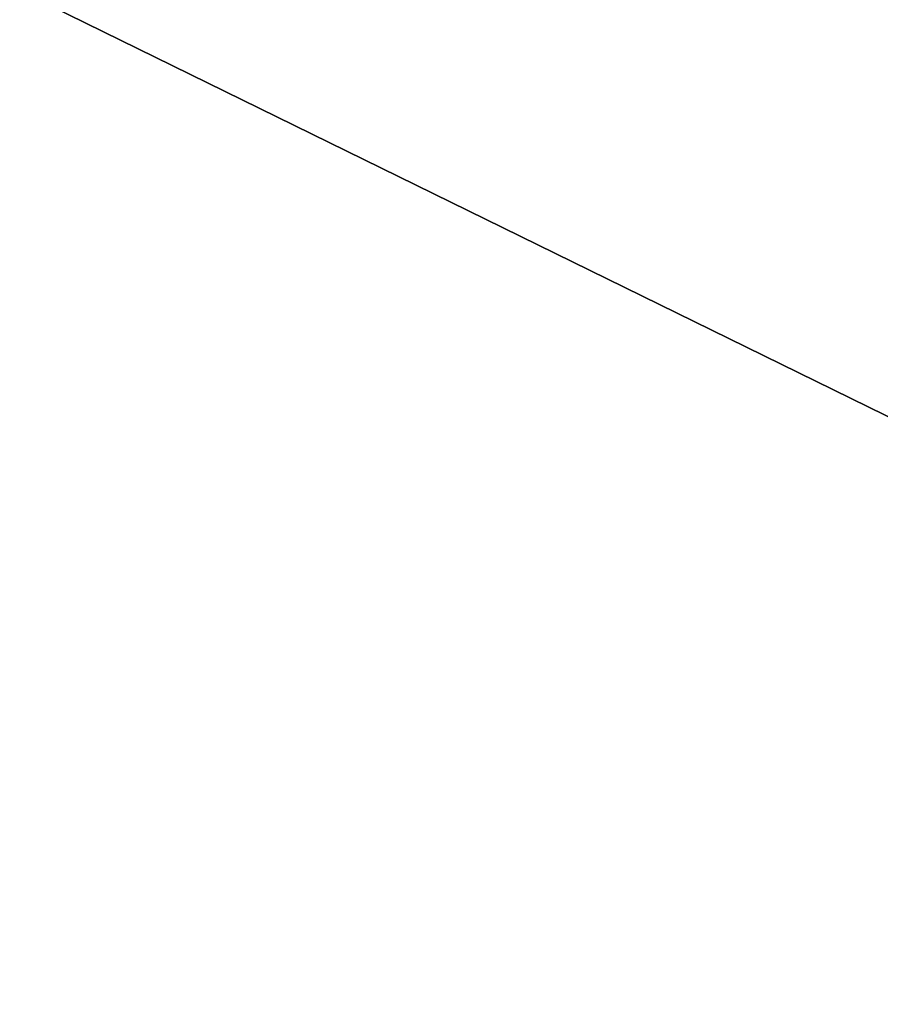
# Model space of a CAD drawing. Extents: x 0.3 to 31.7, y -15.7 to 15.7.
# Tile 62 of 80: x 5.02396 to 5.02869, y -10.8722 to -10.86678. Entities that reach past the tile are written whole.
import ezdxf

# ---------------------------------------------------------------- set-up
doc = ezdxf.new("R2010")
doc.units = 0
doc.header["$MEASUREMENT"] = 0
doc.layers.get('0').update_dxf_attribs({"linetype": 'CONTINUOUS'})

# ---------------------------------------------------------------- blocks, each defined once
blk = doc.blocks.new('LUXORA_ZWIS_DU_Y_STL')
at = {"color": 0}
blk.add_line((5.0240239, -10.8666488, 4.1966479), (5.0293233, -10.86925, 4.2009663), dxfattribs=at)
blk.add_line((5.0240239, -10.8666488, 4.1966479), (5.0293233, -10.86925, 4.2009663), dxfattribs=at)
mesh = blk.add_polyface(dxfattribs=at)
corners = [(5.0735197, -10.8004496, 4.1705524), (5.0143054, -10.8661754, 4.1846475), (5.0075801, -10.8719449, 4.1705524), (5.0742785, -10.8011489, 4.1846475)]
mesh.append_faces([[corners[k] for k in face] for face in [(0, 1, 2), (1, 0, 3)]], dxfattribs={"vtx0": -1, "color": 0})
mesh = blk.add_polyface(dxfattribs=at)
corners = [(5.0797656, -10.8062107, 4.1966479), (5.0293233, -10.86925, 4.2009663), (5.0240239, -10.8666488, 4.1966479)]
mesh.append_faces([[corners[k] for k in face] for face in [(0, 1, 2)]], dxfattribs={"color": 0})
mesh = blk.add_polyface(dxfattribs=at)
corners = [(5.1059092, -10.830322, 4.1500437), (5.0254188, -10.9175939, 4.1500437), (5.0307182, -10.9201951, 4.1543618)]
mesh.append_faces([[corners[k] for k in face] for face in [(0, 1, 2)]], dxfattribs={"color": 0})

msp = doc.modelspace()

# ---------------------------------------------------------------- block references
at = {"color": 0}
msp.add_blockref('LUXORA_ZWIS_DU_Y_STL', (0, 0), dxfattribs=at)

doc.saveas('drawing.dxf')
